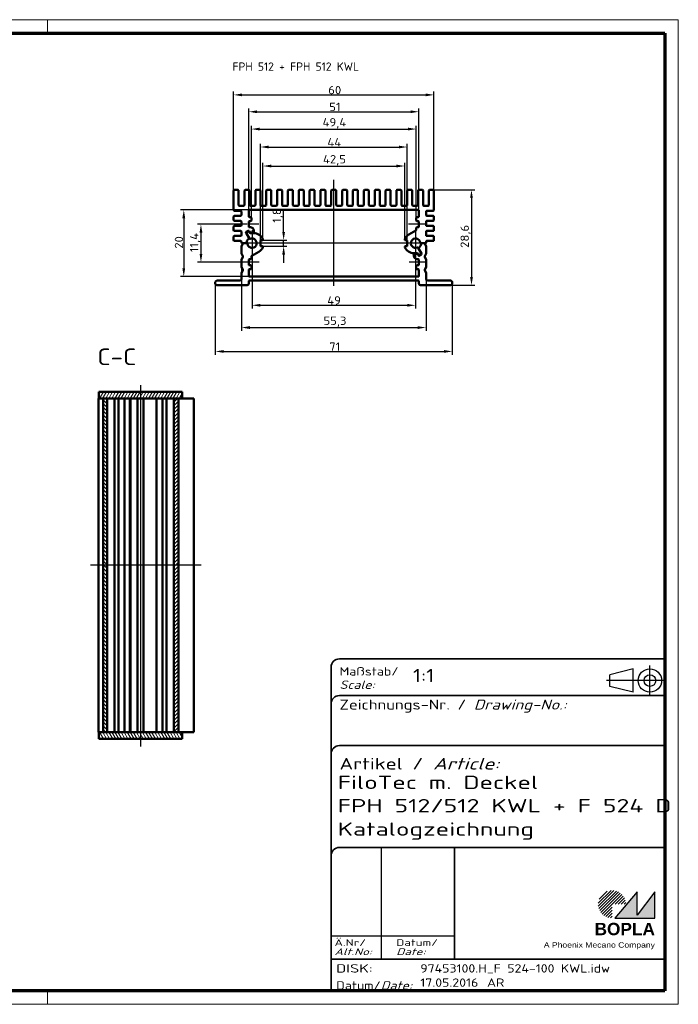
# Model space of a CAD drawing. Header units: millimetres. Extents: x 1 to 419, y 1 to 296.
# Tile 7 of 7: x 222 to 419, y 1 to 296. Entities that reach past the tile are written whole.
import ezdxf
from ezdxf.enums import TextEntityAlignment as Align

# ---------------------------------------------------------------- set-up
doc = ezdxf.new("R2010")
doc.units = ezdxf.units.MM
for name, pattern in [('ACAD_ISO04W100', [30, 24, -3, 0, -3]), ('CHAIN', [0.3543, 0.2362, -0.0295, 0.0591, -0.0295]), ('DASH_DOT', [0.37, 0.24, -0.06, 0.01, -0.06]), ('DASHED', [0.2067, 0.1654, -0.0413])]:
    doc.linetypes.add(name, pattern=pattern)
doc.layers.get('0').update_dxf_attribs({"lineweight": 25})
for name, color, linetype, lineweight in [('Bemaßung (ISO)', 1, 'Continuous', 25), ('Mittellinie (ISO)', 1, 'DASH_DOT', 25), ('Mittelpunktmarkierung (ISO)', 1, 'DASH_DOT', 25), ('Schraffur (ISO)', 1, 'Continuous', 18), ('Sichtbar (ISO)', 7, 'Continuous', 50), ('Sichtbar schmal (ISO)', 1, 'Continuous', 25), ('Symbol (ISO)', 1, 'Continuous', 25), ('Titel (ISO)', 5, 'Continuous', 50), ('Verdeckt (ISO)', 5, 'DASHED', 35)]:
    doc.layers.add(name, color=color, linetype=linetype, lineweight=lineweight)
doc.styles.add('2_5', font='isocpeur.ttf', dxfattribs={"width": 1.1})
doc.styles.add('5', font='isocpeur.ttf', dxfattribs={"width": 1.1})
doc.styles.add('Notiztext (DIN)', font='isocpeur.ttf', dxfattribs={"width": 1.1})
doc.styles.get("Standard").update_dxf_attribs({"font": 'isocpeur.ttf', "width": 1.1})
doc.styles.add('Textstil142', font='isocpeur.ttf', dxfattribs={"width": 1.4})
doc.styles.add('Textstil143', font='isocpeur.ttf', dxfattribs={"width": 1.4})
doc.styles.add('Textstil144', font='isocpeur.ttf', dxfattribs={"width": 1.4})
doc.styles.add('Textstil242', font='isocpeur.ttf', dxfattribs={"width": 1.2})
doc.styles.add('Textstil243', font='isocpeur.ttf', dxfattribs={"width": 1.4})
doc.styles.add('Textstil248', font='isocpeui.ttf', dxfattribs={"width": 1.2})
doc.styles.add('Textstil249', font='isocpeui.ttf', dxfattribs={"width": 1.4})
doc.styles.add('Textstil68', font='isocpeur.ttf', dxfattribs={"width": 1.2})
doc.dimstyles.new('Standard (DIN)', dxfattribs={"dimtxt": 2.5, "dimasz": 2.5, "dimexe": 1, "dimexo": 0, "dimgap": 0.2, "dimtad": 1, "dimdec": 6, "dimrnd": 1e-08, "dimtxsty": '2_5', "dimcen": 0.09, "dimdle": 7, "dimclrd": 256, "dimclre": 256, "dimclrt": 5, "dimadec": 6, "dimazin": 2, "dimtfac": 0.72, "dimtmove": 0, "dimatfit": 3, "dimfxl": 1, "dimtolj": 1, "dimlwd": -1, "dimlwe": -1, "dimarcsym": 0})

# ---------------------------------------------------------------- blocks, each defined once
blk = doc.blocks.new('Ränder Bopla-A3-Rahmen')
at = {"color": 1, "linetype": 'Continuous', "lineweight": 18}
for p, q in [((1, 296), (419, 296)), ((230, 296), (230, 292)), ((419, 296), (419, 1)), ((230, 5), (230, 1)), ((419, 1), (1, 1))]:
    blk.add_line(p, q, dxfattribs=at)
at = {"color": 3, "linetype": 'Continuous', "lineweight": 70}
for p, q in [((20, 292), (415, 292)), ((415, 292), (415, 5)), ((415, 5), (20, 5))]:
    blk.add_line(p, q, dxfattribs=at)
blk = doc.blocks.new('*D12')
at = {"layer": 'Bemaßung (ISO)'}
for p, q in [((300.76, 232.43), (300.76, 239.04)), ((294.34, 229.93), (301.76, 229.93)), ((294.34, 228.13), (301.76, 228.13)), ((300.76, 228.13), (300.76, 229.93)), ((300.76, 225.63), (300.76, 223.13))]:
    blk.add_line(p, q, dxfattribs=at)
for points in [[(300.35, 232.43), (301.18, 232.43), (300.76, 229.93)], [(300.35, 225.63), (301.18, 225.63), (300.76, 228.13)]]:
    blk.add_solid(points, dxfattribs=at)
at = {"layer": 'Defpoints', "color": 0}
for p in [(294.34, 229.93), (294.34, 228.13), (300.76, 228.13)]:
    blk.add_point(p, dxfattribs=at)
at = {"layer": 'Bemaßung (ISO)', "color": 5, "insert": (300.56, 235.13), "char_height": 2.5, "attachment_point": 7, "rotation": 90, "style": '2_5'}
blk.add_mtext('\\A1;1,8', dxfattribs=at)
blk = doc.blocks.new('*D13')
at = {"layer": 'Bemaßung (ISO)'}
for p, q in [((287.99, 234.73), (274.99, 234.73)), ((275.99, 232.23), (275.99, 225.83)), ((287.99, 223.33), (274.99, 223.33))]:
    blk.add_line(p, q, dxfattribs=at)
for points in [[(275.58, 232.23), (276.41, 232.23), (275.99, 234.73)], [(275.58, 225.83), (276.41, 225.83), (275.99, 223.33)]]:
    blk.add_solid(points, dxfattribs=at)
at = {"layer": 'Defpoints', "color": 0}
for p in [(287.99, 234.73), (275.99, 223.33), (287.99, 223.33)]:
    blk.add_point(p, dxfattribs=at)
at = {"layer": 'Bemaßung (ISO)', "color": 5, "insert": (275.79, 226.35), "char_height": 2.5, "attachment_point": 7, "rotation": 90, "style": '2_5'}
blk.add_mtext('\\A1;11,4', dxfattribs=at)
blk = doc.blocks.new('*D14')
at = {"layer": 'Bemaßung (ISO)'}
for p, q in [((290.49, 239.03), (269.85, 239.03)), ((270.85, 236.53), (270.85, 221.53)), ((290.49, 219.03), (269.85, 219.03))]:
    blk.add_line(p, q, dxfattribs=at)
for points in [[(270.43, 236.53), (271.27, 236.53), (270.85, 239.03)], [(270.43, 221.53), (271.27, 221.53), (270.85, 219.03)]]:
    blk.add_solid(points, dxfattribs=at)
at = {"layer": 'Defpoints', "color": 0}
for p in [(290.49, 239.03), (270.85, 219.03), (290.49, 219.03)]:
    blk.add_point(p, dxfattribs=at)
at = {"layer": 'Bemaßung (ISO)', "color": 5, "insert": (270.65, 227.38), "char_height": 2.5, "attachment_point": 7, "rotation": 90, "style": '2_5'}
blk.add_mtext('\\A1;20', dxfattribs=at)
blk = doc.blocks.new('*D15')
at = {"layer": 'Bemaßung (ISO)'}
for p, q in [((345.59, 245.03), (358.04, 245.03)), ((357.04, 242.53), (357.04, 218.93)), ((341.79, 216.43), (358.04, 216.43))]:
    blk.add_line(p, q, dxfattribs=at)
for points in [[(356.63, 242.53), (357.46, 242.53), (357.04, 245.03)], [(356.63, 218.93), (357.46, 218.93), (357.04, 216.43)]]:
    blk.add_solid(points, dxfattribs=at)
at = {"layer": 'Defpoints', "color": 0}
for p in [(345.59, 245.03), (341.79, 216.43), (357.04, 216.43)]:
    blk.add_point(p, dxfattribs=at)
at = {"layer": 'Bemaßung (ISO)', "color": 5, "insert": (356.84, 227.64), "char_height": 2.5, "attachment_point": 7, "rotation": 90, "style": '2_5'}
blk.add_mtext('\\A1;28,6', dxfattribs=at)
blk = doc.blocks.new('*D16')
at = {"layer": 'Bemaßung (ISO)'}
for p, q in [((291.29, 225.13), (291.29, 209.43)), ((340.29, 225.13), (340.29, 209.43)), ((293.79, 210.43), (337.79, 210.43))]:
    blk.add_line(p, q, dxfattribs=at)
for points in [[(293.79, 210.85), (293.79, 210.02), (291.29, 210.43)], [(337.79, 210.85), (337.79, 210.02), (340.29, 210.43)]]:
    blk.add_solid(points, dxfattribs=at)
at = {"layer": 'Defpoints', "color": 0}
for p in [(291.29, 225.13), (340.29, 225.13), (340.29, 210.43)]:
    blk.add_point(p, dxfattribs=at)
at = {"layer": 'Bemaßung (ISO)', "color": 5, "insert": (313.82, 210.63), "char_height": 2.5, "attachment_point": 7, "style": '2_5'}
blk.add_mtext('\\A1;49', dxfattribs=at)
blk = doc.blocks.new('*D17')
at = {"layer": 'Bemaßung (ISO)'}
for p, q in [((288.14, 223.16), (288.14, 202.76)), ((343.44, 218.33), (343.44, 202.76)), ((290.64, 203.76), (340.94, 203.76))]:
    blk.add_line(p, q, dxfattribs=at)
for points in [[(290.64, 204.18), (290.64, 203.34), (288.14, 203.76)], [(340.94, 204.18), (340.94, 203.34), (343.44, 203.76)]]:
    blk.add_solid(points, dxfattribs=at)
at = {"layer": 'Defpoints', "color": 0}
for p in [(288.14, 223.16), (343.44, 218.33), (343.44, 203.76)]:
    blk.add_point(p, dxfattribs=at)
at = {"layer": 'Bemaßung (ISO)', "color": 5, "insert": (312.7, 203.96), "char_height": 2.5, "attachment_point": 7, "style": '2_5'}
blk.add_mtext('\\A1;55,3', dxfattribs=at)
blk = doc.blocks.new('*D18')
at = {"layer": 'Bemaßung (ISO)'}
for p, q in [((293.79, 229.73), (293.79, 258.85)), ((296.29, 257.85), (335.29, 257.85)), ((337.79, 229.73), (337.79, 258.85))]:
    blk.add_line(p, q, dxfattribs=at)
for points in [[(296.29, 258.27), (296.29, 257.44), (293.79, 257.85)], [(335.29, 258.27), (335.29, 257.44), (337.79, 257.85)]]:
    blk.add_solid(points, dxfattribs=at)
at = {"layer": 'Defpoints', "color": 0}
for p in [(337.79, 257.85), (293.79, 229.73), (337.79, 229.73)]:
    blk.add_point(p, dxfattribs=at)
at = {"layer": 'Bemaßung (ISO)', "color": 5, "insert": (313.87, 258.05), "char_height": 2.5, "attachment_point": 7, "style": '2_5'}
blk.add_mtext('\\A1;44', dxfattribs=at)
blk = doc.blocks.new('*D19')
at = {"layer": 'Bemaßung (ISO)'}
for p, q in [((294.54, 230.19), (294.54, 253.16)), ((297.04, 252.16), (334.54, 252.16)), ((337.04, 230.19), (337.04, 253.16))]:
    blk.add_line(p, q, dxfattribs=at)
for points in [[(297.04, 252.57), (297.04, 251.74), (294.54, 252.16)], [(334.54, 252.57), (334.54, 251.74), (337.04, 252.16)]]:
    blk.add_solid(points, dxfattribs=at)
at = {"layer": 'Defpoints', "color": 0}
for p in [(337.04, 252.16), (294.54, 230.19), (337.04, 230.19)]:
    blk.add_point(p, dxfattribs=at)
at = {"layer": 'Bemaßung (ISO)', "color": 5, "insert": (312.56, 252.36), "char_height": 2.5, "attachment_point": 7, "style": '2_5'}
blk.add_mtext('\\A1;42,5', dxfattribs=at)
blk = doc.blocks.new('*D20')
at = {"layer": 'Bemaßung (ISO)'}
for p, q in [((291.09, 236.63), (291.09, 264.23)), ((293.59, 263.23), (337.99, 263.23)), ((340.49, 236.63), (340.49, 264.23))]:
    blk.add_line(p, q, dxfattribs=at)
for points in [[(293.59, 263.65), (293.59, 262.81), (291.09, 263.23)], [(337.99, 263.65), (337.99, 262.81), (340.49, 263.23)]]:
    blk.add_solid(points, dxfattribs=at)
at = {"layer": 'Defpoints', "color": 0}
for p in [(340.49, 263.23), (291.09, 236.63), (340.49, 236.63)]:
    blk.add_point(p, dxfattribs=at)
at = {"layer": 'Bemaßung (ISO)', "color": 5, "insert": (312.42, 263.43), "char_height": 2.5, "attachment_point": 7, "style": '2_5'}
blk.add_mtext('\\A1;49,4', dxfattribs=at)
blk = doc.blocks.new('*D21')
at = {"layer": 'Bemaßung (ISO)'}
for p, q in [((290.29, 238.83), (290.29, 269.42)), ((341.29, 238.83), (341.29, 269.42)), ((292.79, 268.42), (338.79, 268.42))]:
    blk.add_line(p, q, dxfattribs=at)
for points in [[(292.79, 268.83), (292.79, 268), (290.29, 268.42)], [(338.79, 268.83), (338.79, 268), (341.29, 268.42)]]:
    blk.add_solid(points, dxfattribs=at)
at = {"layer": 'Defpoints', "color": 0}
for p in [(341.29, 268.42), (290.29, 238.83), (341.29, 238.83)]:
    blk.add_point(p, dxfattribs=at)
at = {"layer": 'Bemaßung (ISO)', "color": 5, "insert": (314.42, 268.62), "char_height": 2.5, "attachment_point": 7, "style": '2_5'}
blk.add_mtext('\\A1;51', dxfattribs=at)
blk = doc.blocks.new('Schriftfelder Katalogzeichnung')
at = {"layer": 'Schraffur (ISO)'}
h = blk.add_hatch(dxfattribs=at)
h.set_pattern_fill('ANSI31', color=1, scale=5.08, style=0)
h.set_pattern_definition([(45, (0, 0), (-0.4490128, 0.4490128), [])])
edge = h.paths.add_edge_path()
edge.add_line((395.78, 37.31), (391.63, 37.31))
edge.add_line((391.63, 37.31), (391.63, 33.16))
edge.add_arc((391.63, 37.31), 4.15, 0, 270, ccw=False)
blk.add_hatch(color=7, dxfattribs=at).paths.add_polyline_path([(392.48, 33.16), (404.48, 33.16), (404.48, 40.96), (399.18, 34.06), (399.18, 40.96)])
at = {"color": 5, "linetype": 'Continuous'}
for p, q in [((397.98, 107.81), (390.98, 106.06)), ((397.98, 100.81), (397.98, 107.81)), ((390.98, 102.56), (390.98, 106.06)), ((397.98, 100.81), (390.98, 102.56))]:
    blk.add_line(p, q, dxfattribs=at)
at = {"color": 1, "linetype": 'ACAD_ISO04W100'}
for p, q in [((402.98, 99.81), (402.98, 108.81)), ((407.48, 104.31), (389.98, 104.31))]:
    blk.add_line(p, q, dxfattribs=at)
at = {"color": 1, "linetype": 'Continuous', "lineweight": 25}
for p, q in [((322.48, 54.31), (322.48, 20.81)), ((307.48, 27.81), (344.48, 27.81))]:
    blk.add_line(p, q, dxfattribs=at)
at = {"color": 7, "linetype": 'Continuous'}
for p, q in [((399.18, 40.96), (392.48, 33.16)), ((404.48, 40.96), (399.18, 34.06)), ((399.18, 34.06), (399.18, 40.96)), ((404.48, 33.16), (404.48, 40.96)), ((392.48, 33.16), (404.48, 33.16))]:
    blk.add_line(p, q, dxfattribs=at)
at = {"color": 5, "linetype": 'Continuous'}
for radius in [3.5, 1.75]:
    blk.add_circle((402.98, 104.31), radius, dxfattribs=at)
at = {"layer": 'Titel (ISO)', "lineweight": 18}
for p, q in [((410.48, 7.31), (411.48, 7.31)), ((411.48, 7.31), (411.48, 8.31))]:
    blk.add_line(p, q, dxfattribs=at)
at = {"layer": 'Verdeckt (ISO)', "color": 5, "linetype": 'Continuous', "lineweight": 35}
for p, q in [((407.48, 110.81), (309.98, 110.81)), ((307.48, 108.31), (307.48, 11.31)), ((407.48, 99.81), (309.98, 99.81)), ((407.48, 84.81), (309.98, 84.81)), ((407.48, 54.31), (309.98, 54.31)), ((407.48, 20.81), (307.48, 20.81))]:
    blk.add_line(p, q, dxfattribs=at)
at = {"layer": 'Verdeckt (ISO)', "color": 5, "linetype": 'Continuous'}
blk.add_line((344.48, 54.31), (344.48, 20.81), dxfattribs=at)
at = {"layer": 'Verdeckt (ISO)', "color": 5, "linetype": 'Continuous', "lineweight": 35}
for centre in [(309.98, 108.31), (309.98, 97.31), (309.98, 82.31), (309.98, 51.81)]:
    blk.add_arc(centre, 2.5, 90, 180, dxfattribs=at)
at = {"color": 5, "style": 'Textstil142', "width": 1.4}
blk.add_text('DISK:', height=2.5, dxfattribs=at).set_placement((308.98, 16.81))
at = {"color": 7, "insert": (309.98, 77.64), "char_height": 3.5, "attachment_point": 7}
blk.add_mtext('\\fISOCPEUR|b0|i0;\\W1.30;\\H3.5000;Artikel / \\fISOCPEUR|b0|i1;\\W1.30;\\H3.5000;Article:', dxfattribs=at)
at = {"color": 5, "insert": (308.98, 11.72), "char_height": 2.5, "attachment_point": 7}
blk.add_mtext('\\fISOCPEUR|b0|i0;\\W1.20;\\H2.5000;Datum/\\fISOCPEUR|b0|i1;\\W1.20;\\H2.5000;Date:', dxfattribs=at)
at = {"color": 5, "style": 'Textstil68', "width": 1.2}
for tag, p in [('DATEINAME_001', (334.18, 16.81)), ('ERSTELLUNGSDATUM_001', (334.18, 12.56)), ('50-Namenskürzel_001', (354.18, 12.56))]:
    blk.add_attdef(tag, p, '', height=2.5, dxfattribs=at)
at = {"layer": 'Sichtbar schmal (ISO)', "color": 1}
for s, height, style, width, p in [('Maßstab/', 2.5, 'Textstil68', 1.2, (309.98, 105.81)), ('Scale:', 2.5, 'Textstil248', 1.2, (309.98, 101.81)), ('Ä.Nr/', 2, 'Textstil144', 1.4, (308.48, 24.81)), ('Datum/', 2, 'Textstil144', 1.4, (326.98, 24.81)), ('Alt.No:', 2, 'Textstil249', 1.4, (308.48, 22.06)), ('Date:', 2, 'Textstil249', 1.4, (326.98, 22.06))]:
    blk.add_text(s, height=height, dxfattribs=dict(at, style=style, width=width)).set_placement(p)
at = {"layer": 'Sichtbar schmal (ISO)', "color": 1, "insert": (309.98, 94.71), "char_height": 3, "attachment_point": 7}
blk.add_mtext('\\fISOCPEUR|b0|i0;\\W1.20;\\H3.0000;Zeichnungs-Nr. / \\fISOCPEUR|b0|i1;\\W1.20;\\H3.0000;Drawing-No.:', dxfattribs=at)
at = {"layer": 'Sichtbar schmal (ISO)', "color": 1, "style": 'Textstil144', "width": 1.4}
for tag, p in [('19-Ä-Nr._-10-', (309.48, 53.56)), ('19-Datum_-10-', (324.48, 53.56)), ('18-Ä-Nr._-9-', (309.48, 51.06)), ('18-Datum_-9-', (324.48, 51.06)), ('17-Ä-Nr._-8-', (309.48, 48.56)), ('17-Datum_-8-', (324.48, 48.56)), ('16-Ä-Nr._-7-', (309.48, 46.06)), ('16-Datum_-7-', (324.48, 46.06)), ('15-Ä-Nr._-6-', (309.48, 43.56)), ('14-Ä-Nr._-5-', (309.48, 41.06)), ('15-Datum_-6-', (324.48, 43.56)), ('13-Ä-Nr._-4-', (309.48, 38.56)), ('14-Datum_-5-', (324.48, 41.06)), ('13-Datum_-4-', (324.48, 38.56)), ('12-Ä-Nr._-3-', (309.48, 36.06)), ('12-Datum_-3-', (324.48, 36.06)), ('11-Ä-Nr._-2-', (309.48, 33.56)), ('11-Datum_-2-', (324.48, 33.56)), ('10-Ä-Nr._-1-', (309.48, 31.06)), ('10-Datum_-1-', (324.48, 31.06))]:
    blk.add_attdef(tag, text='', height=2, dxfattribs=at).set_placement(p, align=Align.TOP_LEFT)
at = {"layer": 'Titel (ISO)', "color": 7, "insert": (404.48, 27.96), "char_height": 3.7, "width": 19.8847, "attachment_point": 9, "style": 'Notiztext (DIN)'}
blk.add_mtext('\\fArial|b1|i0;\\H3.7000;BOPLA', dxfattribs=at)
at = {"layer": 'Titel (ISO)', "color": 5, "insert": (404.48, 23.81), "char_height": 1.6, "width": 34.8824, "attachment_point": 9, "style": 'Notiztext (DIN)'}
blk.add_mtext('\\fArial|b0|i0;\\W1.15;\\H1.6000;A Phoenix Mecano Company', dxfattribs=at)
at = {"layer": 'Titel (ISO)', "color": 7}
for tag, p, height, style, width in [('02-Maßstab_001', (332, 103.81), 4, 'Textstil242', 1.2), ('07-Artikel-Modell_001', (309.43, 71.81), 3.98, 'Textstil243', 1.4), ('08-Artikel-Benennung_001', (309.42, 64.81), 4, 'Textstil143', 1.4), ('09-Artikel-Benennung_(2.Zeile)_001', (309.43, 57.81), 3.98, 'Textstil243', 1.4)]:
    blk.add_attdef(tag, p, '', height=height, dxfattribs=dict(at, style=style, width=width))
at = {"layer": 'Titel (ISO)', "color": 7, "style": 'Textstil143', "width": 1.4}
blk.add_attdef('03-Zchn.Nr.', text='', height=4, dxfattribs=at).set_placement((332.48, 92.31), align=Align.TOP_LEFT)
blk = doc.blocks.new('*D23')
at = {"layer": 'Bemaßung (ISO)'}
for p, q in [((285.79, 244.83), (285.79, 274.47)), ((345.79, 244.83), (345.79, 274.47)), ((288.29, 273.47), (343.29, 273.47))]:
    blk.add_line(p, q, dxfattribs=at)
for points in [[(288.29, 273.89), (288.29, 273.05), (285.79, 273.47)], [(343.29, 273.89), (343.29, 273.05), (345.79, 273.47)]]:
    blk.add_solid(points, dxfattribs=at)
at = {"layer": 'Defpoints', "color": 0}
for p in [(345.79, 273.47), (285.79, 244.83), (345.79, 244.83)]:
    blk.add_point(p, dxfattribs=at)
at = {"layer": 'Bemaßung (ISO)', "color": 5, "insert": (314.14, 273.67), "char_height": 2.5, "attachment_point": 7, "style": '2_5'}
blk.add_mtext('\\A1;60', dxfattribs=at)
blk = doc.blocks.new('*D27')
at = {"layer": 'Bemaßung (ISO)'}
for p, q in [((280.29, 216.93), (280.29, 195.6)), ((351.29, 216.93), (351.29, 195.6)), ((282.79, 196.6), (348.79, 196.6))]:
    blk.add_line(p, q, dxfattribs=at)
for points in [[(282.79, 197.02), (282.79, 196.19), (280.29, 196.6)], [(348.79, 197.02), (348.79, 196.19), (351.29, 196.6)]]:
    blk.add_solid(points, dxfattribs=at)
at = {"layer": 'Defpoints', "color": 0}
for p in [(280.29, 216.93), (351.29, 216.93), (351.29, 196.6)]:
    blk.add_point(p, dxfattribs=at)
at = {"layer": 'Bemaßung (ISO)', "color": 5, "insert": (314.42, 196.8), "char_height": 2.5, "attachment_point": 7, "style": '2_5'}
blk.add_mtext('\\A1;71', dxfattribs=at)

msp = doc.modelspace()

# ---------------------------------------------------------------- hatches: boundary and pattern name
at = {"layer": 'Schraffur (ISO)'}
h = msp.add_hatch(dxfattribs=at)
h.set_pattern_fill('ANSI31', color=256, scale=6.35, angle=14.999977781, style=0)
h.set_pattern_definition([(59.99998, (0, 0), (-0.6874075, 0.3968753), [])])
h.paths.add_polyline_path([(245.4193982, 182.5385495), (246.6693982, 182.5385495), (247.8693982, 182.5385495), (267.8693982, 182.5385495), (269.2693982, 182.5385495), (270.3193982, 182.5385495), (270.3193982, 184.5385495), (245.4193982, 184.5385495)])
h = msp.add_hatch(dxfattribs=at)
h.set_pattern_fill('ANSI31', color=256, scale=6.35, angle=90.000210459, style=0)
h.set_pattern_definition([(135.0002, (0, 0), (-0.561264, -0.561268), [])])
h.paths.add_polyline_path([(247.8693982, 182.5385495), (246.6693982, 182.5385495), (246.6693982, 82.5385495), (247.8693982, 82.5385495)])
h = msp.add_hatch(dxfattribs=at)
h.set_pattern_fill('ANSI31', color=256, scale=6.35, style=0)
h.set_pattern_definition([(45, (0, 0), (-0.561266, 0.561266), [])])
h.paths.add_polyline_path([(267.8693982, 82.5385495), (269.2693982, 82.5385495), (269.2693982, 182.5385495), (267.8693982, 182.5385495)])
h = msp.add_hatch(dxfattribs=at)
h.set_pattern_fill('ANSI31', color=256, scale=6.35, angle=75.000175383, style=0)
h.set_pattern_definition([(120.00018, (0, 0), (-0.6874064, -0.396877), [])])
h.paths.add_polyline_path([(270.3193982, 82.5385495), (269.2693982, 82.5385495), (267.8693982, 82.5385495), (247.8693982, 82.5385495), (246.6693982, 82.5385495), (245.4193982, 82.5385495), (245.4193982, 80.5385495), (270.3193982, 80.5385495)])

# ---------------------------------------------------------------- linework, layer by layer
at = {"layer": 'Mittellinie (ISO)', "linetype": 'CHAIN'}
for p, q in [((315.7921617, 216.2279762), (315.7921617, 248.060668)), ((293.3421617, 234.729151), (287.9921617, 234.729151)), ((343.5921617, 234.729151), (338.1921617, 234.729151)), ((343.4671617, 229.029151), (288.1171617, 229.029151)), ((293.3921617, 223.329151), (287.9921617, 223.329151)), ((343.5921617, 223.329151), (338.2421617, 223.329151)), ((257.8693982, 186.4581719), (257.8693982, 78.1971989)), ((276.0733276, 132.5385495), (242.9193982, 132.5385495))]:
    msp.add_line(p, q, dxfattribs=at)
at = {"layer": 'Mittelpunktmarkierung (ISO)', "linetype": 'CHAIN'}
for p, q in [((291.2921617, 232.929151), (291.2921617, 225.129151)), ((340.2921617, 232.929151), (340.2921617, 225.129151)), ((295.1921617, 229.029151), (288.7921617, 229.029151)), ((342.7921617, 229.029151), (336.3921617, 229.029151))]:
    msp.add_line(p, q, dxfattribs=at)
at = {"layer": 'Sichtbar (ISO)'}
for p, q in [((287.0921617, 245.029151), (285.9921617, 245.029151)), ((290.3421617, 245.029151), (289.2421617, 245.029151)), ((293.5921617, 245.029151), (292.4921617, 245.029151)), ((296.8421617, 245.029151), (295.7421617, 245.029151)), ((300.0921617, 245.029151), (298.9921617, 245.029151)), ((303.3421617, 245.029151), (302.2421617, 245.029151)), ((306.5921617, 245.029151), (305.4921617, 245.029151)), ((309.8421617, 245.029151), (308.7421617, 245.029151)), ((313.0921617, 245.029151), (311.9921617, 245.029151)), ((316.3421617, 245.029151), (315.2421617, 245.029151)), ((319.5921617, 245.029151), (318.4921617, 245.029151)), ((322.8421617, 245.029151), (321.7421617, 245.029151)), ((326.0921617, 245.029151), (324.9921617, 245.029151)), ((329.3421617, 245.029151), (328.2421617, 245.029151)), ((332.5921617, 245.029151), (331.4921617, 245.029151)), ((335.8421617, 245.029151), (334.7421617, 245.029151)), ((339.0921617, 245.029151), (337.9921617, 245.029151)), ((342.3421617, 245.029151), (341.2421617, 245.029151)), ((344.4921617, 245.029151), (345.5921617, 245.029151)), ((285.7921617, 244.829151), (285.7921617, 238.929151)), ((287.2921617, 240.429151), (287.2921617, 244.829151)), ((289.0421617, 244.829151), (289.0421617, 240.429151)), ((290.5421617, 240.429151), (290.5421617, 244.829151)), ((292.2921617, 244.829151), (292.2921617, 240.429151)), ((293.7921617, 240.429151), (293.7921617, 244.829151)), ((295.5421617, 244.829151), (295.5421617, 240.429151)), ((297.0421617, 240.429151), (297.0421617, 244.829151)), ((298.7921617, 244.829151), (298.7921617, 240.429151)), ((300.2921617, 240.429151), (300.2921617, 244.829151)), ((302.0421617, 244.829151), (302.0421617, 240.429151)), ((303.5421617, 240.429151), (303.5421617, 244.829151)), ((305.2921617, 244.829151), (305.2921617, 240.429151)), ((306.7921617, 240.429151), (306.7921617, 244.829151)), ((308.5421617, 244.829151), (308.5421617, 240.429151)), ((310.0421617, 240.429151), (310.0421617, 244.829151)), ((311.7921617, 244.829151), (311.7921617, 240.429151)), ((313.2921617, 240.429151), (313.2921617, 244.829151)), ((315.0421617, 244.829151), (315.0421617, 240.429151)), ((316.5421617, 240.429151), (316.5421617, 244.829151)), ((318.2921617, 244.829151), (318.2921617, 240.429151)), ((319.7921617, 240.429151), (319.7921617, 244.829151)), ((321.5421617, 244.829151), (321.5421617, 240.429151)), ((323.0421617, 240.429151), (323.0421617, 244.829151)), ((324.7921617, 244.829151), (324.7921617, 240.429151)), ((326.2921617, 240.429151), (326.2921617, 244.829151)), ((328.0421617, 244.829151), (328.0421617, 240.429151)), ((329.5421617, 240.429151), (329.5421617, 244.829151)), ((331.2921617, 244.829151), (331.2921617, 240.429151)), ((332.7921617, 240.429151), (332.7921617, 244.829151)), ((334.5421617, 244.829151), (334.5421617, 240.429151)), ((336.0421617, 240.429151), (336.0421617, 244.829151)), ((337.7921617, 244.829151), (337.7921617, 240.429151)), ((339.2921617, 240.429151), (339.2921617, 244.829151)), ((341.0421617, 244.829151), (341.0421617, 240.429151)), ((342.5421617, 240.429151), (342.5421617, 244.829151)), ((344.2921617, 240.429151), (344.2921617, 244.829151)), ((345.7921617, 244.829151), (345.7921617, 238.929151)), ((287.4921617, 240.229151), (288.8421617, 240.229151)), ((341.0921617, 239.029151), (290.4921617, 239.029151)), ((290.7421617, 240.229151), (292.0921617, 240.229151)), ((293.9921617, 240.229151), (295.3421617, 240.229151)), ((297.2421617, 240.229151), (298.5921617, 240.229151)), ((300.4921617, 240.229151), (301.8421617, 240.229151)), ((303.7421617, 240.229151), (305.0921617, 240.229151)), ((306.9921617, 240.229151), (308.3421617, 240.229151)), ((310.2421617, 240.229151), (311.5921617, 240.229151)), ((313.4921617, 240.229151), (314.8421617, 240.229151)), ((316.7421617, 240.229151), (318.0921617, 240.229151)), ((319.9921617, 240.229151), (321.3421617, 240.229151)), ((323.2421617, 240.229151), (324.5921617, 240.229151)), ((326.4921617, 240.229151), (327.8421617, 240.229151)), ((329.7421617, 240.229151), (331.0921617, 240.229151)), ((332.9921617, 240.229151), (334.3421617, 240.229151)), ((336.2421617, 240.229151), (337.5921617, 240.229151)), ((339.4921617, 240.229151), (340.8421617, 240.229151)), ((342.7421617, 240.229151), (344.0921617, 240.229151)), ((285.7921617, 237.029151), (285.7921617, 235.929151)), ((285.9921617, 238.729151), (287.9421617, 238.729151)), ((287.9421617, 237.229151), (285.9921617, 237.229151)), ((288.1421617, 237.429151), (288.1421617, 238.529151)), ((290.2921617, 238.829151), (290.2921617, 237.029151)), ((290.4921617, 236.829151), (290.8921617, 236.829151)), ((291.0921617, 236.629151), (291.0921617, 235.829151)), ((340.4921617, 235.829151), (340.4921617, 236.629151)), ((340.6921617, 236.829151), (341.0921617, 236.829151)), ((341.2921617, 237.029151), (341.2921617, 238.829151)), ((343.4421617, 238.529151), (343.4421617, 237.429151)), ((345.5921617, 238.729151), (343.6421617, 238.729151)), ((343.6421617, 237.229151), (345.5921617, 237.229151)), ((345.7921617, 237.029151), (345.7921617, 235.929151)), ((285.7921617, 234.029151), (285.7921617, 232.929151)), ((285.9921617, 235.729151), (287.9421617, 235.729151)), ((287.9421617, 234.229151), (285.9921617, 234.229151)), ((288.1421617, 234.429151), (288.1421617, 235.529151)), ((290.2921617, 235.429151), (290.2921617, 234.029151)), ((290.8921617, 235.629151), (290.4921617, 235.629151)), ((290.4921617, 233.829151), (290.7921617, 233.829151)), ((340.4921617, 233.0128678), (340.4921617, 233.629151)), ((341.0921617, 235.629151), (340.6921617, 235.629151)), ((340.6921617, 233.829151), (341.0921617, 233.829151)), ((341.2921617, 234.029151), (341.2921617, 235.429151)), ((343.4421617, 235.529151), (343.4421617, 234.429151)), ((345.5921617, 235.729151), (343.6421617, 235.729151)), ((343.6421617, 234.229151), (345.5921617, 234.229151)), ((345.7921617, 234.029151), (345.7921617, 232.929151)), ((285.7921617, 231.029151), (285.7921617, 229.929151)), ((285.9921617, 232.729151), (287.9421617, 232.729151)), ((287.9421617, 231.229151), (285.9921617, 231.229151)), ((288.1421617, 231.429151), (288.1421617, 232.529151)), ((289.4921617, 232.1468424), (290.372583, 230.621908)), ((290.1715846, 232.7700475), (289.5653668, 232.4200475)), ((290.4984363, 230.4039237), (289.5921617, 231.9736374)), ((289.6653668, 232.2468424), (290.1849821, 232.5468424)), ((290.6570764, 232.329151), (290.4447897, 232.6968424)), ((290.4581871, 232.4736374), (290.6570764, 232.129151)), ((291.5921617, 232.229151), (290.8302815, 232.229151)), ((290.8302815, 232.029151), (291.7921617, 232.029151)), ((291.7921617, 232.829151), (291.7921617, 232.429151)), ((294.5421617, 230.1856543), (294.5421617, 230.129151)), ((337.0421617, 230.129151), (337.0421617, 230.1856543)), ((338.2921617, 231.6272272), (340.3921617, 232.8396628)), ((343.4421617, 232.529151), (343.4421617, 231.429151)), ((345.5921617, 232.729151), (343.6421617, 232.729151)), ((343.6421617, 231.229151), (345.5921617, 231.229151)), ((345.7921617, 231.029151), (345.7921617, 229.929151)), ((285.9921617, 229.729151), (287.9421617, 229.729151)), ((288.1421617, 229.229151), (288.1421617, 229.529151)), ((288.1421617, 226.068027), (288.1421617, 227.9902749)), ((288.4956529, 228.9040723), (288.156725, 228.0651962)), ((289.4530043, 229.029151), (288.3421617, 229.029151)), ((288.6810897, 229.029151), (289.7047109, 229.029151)), ((293.7921617, 229.729151), (293.7921617, 228.329151)), ((294.3421617, 229.929151), (293.9921617, 229.929151)), ((293.9921617, 228.129151), (294.3421617, 228.129151)), ((294.5421617, 227.929151), (294.5421617, 227.8726476)), ((337.0421617, 227.8726476), (337.0421617, 227.929151)), ((337.5921617, 229.929151), (337.2421617, 229.929151)), ((337.2421617, 228.129151), (337.5921617, 228.129151)), ((337.7921617, 228.329151), (337.7921617, 229.729151)), ((341.0858871, 227.6543783), (341.9921617, 226.0846646)), ((342.0921617, 225.9114595), (341.2117404, 227.4363939)), ((343.2421617, 229.029151), (341.8796125, 229.029151)), ((342.1313191, 229.029151), (342.9032338, 229.029151)), ((343.4275985, 228.0651962), (343.0886706, 228.9040723)), ((343.4421617, 229.529151), (343.4421617, 229.229151)), ((343.4421617, 226.068027), (343.4421617, 227.9902749)), ((345.5921617, 229.729151), (343.6421617, 229.729151)), ((288.156725, 225.9931057), (288.5159178, 225.1040723)), ((288.5159178, 224.9542297), (288.156725, 224.0651962)), ((290.8921617, 224.229151), (290.4921617, 224.229151)), ((291.0921617, 225.0454341), (291.0921617, 224.429151)), ((293.2921617, 226.4310748), (291.1921617, 225.2186392)), ((340.7540419, 226.029151), (339.7921617, 226.029151)), ((339.7921617, 225.229151), (339.7921617, 225.629151)), ((339.9921617, 225.829151), (340.7540419, 225.829151)), ((341.0921617, 224.229151), (340.7921617, 224.229151)), ((341.1261363, 225.5846646), (340.927247, 225.929151)), ((340.927247, 225.729151), (341.1395338, 225.3614595)), ((341.9189567, 225.8114595), (341.3993414, 225.5114595)), ((341.4127389, 225.2882544), (342.0189567, 225.6382544)), ((343.0684057, 225.1040723), (343.4275985, 225.9931057)), ((343.4275985, 224.0651962), (343.0684057, 224.9542297)), ((288.1421617, 222.068027), (288.1421617, 223.9902749)), ((288.156725, 221.9931057), (288.5159178, 221.1040723)), ((290.2921617, 224.029151), (290.2921617, 222.629151)), ((290.4921617, 222.429151), (290.8921617, 222.429151)), ((291.0921617, 222.229151), (291.0921617, 221.429151)), ((340.4921617, 221.429151), (340.4921617, 222.229151)), ((340.6921617, 222.429151), (341.0921617, 222.429151)), ((341.2921617, 222.629151), (341.2921617, 224.029151)), ((343.0684057, 221.1040723), (343.4275985, 221.9931057)), ((343.4421617, 222.068027), (343.4421617, 223.9902749)), ((288.1421617, 218.329151), (288.1421617, 219.9902749)), ((288.5159178, 220.9542297), (288.156725, 220.0651962)), ((290.2921617, 221.029151), (290.2921617, 219.229151)), ((290.8921617, 221.229151), (290.4921617, 221.229151)), ((290.4921617, 219.029151), (341.0921617, 219.029151)), ((341.0921617, 221.229151), (340.6921617, 221.229151)), ((341.2921617, 219.229151), (341.2921617, 221.029151)), ((343.4275985, 220.0651962), (343.0684057, 220.9542297)), ((343.4421617, 218.329151), (343.4421617, 219.9902749)), ((280.2921617, 216.929151), (280.2921617, 217.329151)), ((280.7921617, 217.829151), (287.6421617, 217.829151)), ((289.7921617, 216.429151), (280.7921617, 216.429151)), ((290.2921617, 216.929151), (290.2921617, 217.629151)), ((341.0921617, 217.829151), (290.4921617, 217.829151)), ((341.2921617, 217.629151), (341.2921617, 216.929151)), ((341.7921617, 216.429151), (350.7921617, 216.429151)), ((350.7921617, 217.829151), (343.9421617, 217.829151)), ((351.2921617, 216.929151), (351.2921617, 217.329151)), ((270.3193982, 184.5385495), (245.4193982, 184.5385495)), ((245.4193982, 184.5385495), (245.4193982, 182.5385495)), ((270.3193982, 182.5385495), (270.3193982, 184.5385495)), ((245.2693982, 182.5385495), (245.4193982, 182.5385495)), ((245.2693982, 182.5385495), (245.2693982, 82.5385495)), ((245.4193982, 182.5385495), (270.3193982, 182.5385495)), ((247.8693982, 182.5385495), (246.6693982, 182.5385495)), ((246.6693982, 182.5385495), (246.6693982, 82.5385495)), ((247.8693982, 82.5385495), (247.8693982, 182.5385495)), ((250.0693982, 182.5385495), (250.0693982, 82.5385495)), ((251.2693982, 82.5385495), (251.2693982, 182.5385495)), ((253.0693982, 82.5385495), (253.0693982, 182.5385495)), ((254.6693982, 82.5385495), (254.6693982, 182.5385495)), ((254.8693982, 82.5385495), (254.8693982, 182.5385495)), ((256.9693982, 82.5385495), (256.9693982, 182.5385495)), ((258.7693982, 182.5385495), (258.7693982, 82.5385495)), ((262.6693982, 82.5385495), (262.6693982, 182.5385495)), ((264.4693982, 182.5385495), (264.4693982, 82.5385495)), ((265.6693982, 82.5385495), (265.6693982, 182.5385495)), ((269.2693982, 182.5385495), (267.8693982, 182.5385495)), ((267.8693982, 182.5385495), (267.8693982, 82.5385495)), ((269.2693982, 182.5385495), (269.2693982, 82.5385495)), ((273.6693982, 182.5385495), (270.3193982, 182.5385495)), ((273.6693982, 182.5385495), (273.8693982, 182.5385495)), ((273.8693982, 82.5385495), (273.8693982, 182.5385495)), ((245.4193982, 82.5385495), (245.2693982, 82.5385495)), ((270.3193982, 82.5385495), (245.4193982, 82.5385495)), ((245.4193982, 82.5385495), (245.4193982, 80.5385495)), ((245.4193982, 80.5385495), (270.3193982, 80.5385495)), ((246.6693982, 82.5385495), (247.8693982, 82.5385495)), ((267.8693982, 82.5385495), (269.2693982, 82.5385495)), ((273.6693982, 82.5385495), (270.3193982, 82.5385495)), ((270.3193982, 80.5385495), (270.3193982, 82.5385495)), ((273.8693982, 82.5385495), (273.6693982, 82.5385495))]:
    msp.add_line(p, q, dxfattribs=at)
for centre, radius, start, end in [((285.9921617, 244.829151), 0.2, 90, 180), ((287.0921617, 244.829151), 0.2, 0, 90), ((289.2421617, 244.829151), 0.2, 90, 180), ((290.3421617, 244.829151), 0.2, 0, 90), ((292.4921617, 244.829151), 0.2, 90, 180), ((293.5921617, 244.829151), 0.2, 0, 90), ((295.7421617, 244.829151), 0.2, 90, 180), ((296.8421617, 244.829151), 0.2, 0, 90), ((298.9921617, 244.829151), 0.2, 90, 180), ((300.0921617, 244.829151), 0.2, 0, 90), ((302.2421617, 244.829151), 0.2, 90, 180), ((303.3421617, 244.829151), 0.2, 0, 90), ((305.4921617, 244.829151), 0.2, 90, 180), ((306.5921617, 244.829151), 0.2, 0, 90), ((308.7421617, 244.829151), 0.2, 90, 180), ((309.8421617, 244.829151), 0.2, 0, 90), ((311.9921617, 244.829151), 0.2, 90, 180), ((313.0921617, 244.829151), 0.2, 0, 90), ((315.2421617, 244.829151), 0.2, 90, 180), ((316.3421617, 244.829151), 0.2, 0, 90), ((318.4921617, 244.829151), 0.2, 90, 180), ((319.5921617, 244.829151), 0.2, 0, 90), ((321.7421617, 244.829151), 0.2, 90, 180), ((322.8421617, 244.829151), 0.2, 0, 90), ((324.9921617, 244.829151), 0.2, 90, 180), ((326.0921617, 244.829151), 0.2, 0, 90), ((328.2421617, 244.829151), 0.2, 90, 180), ((329.3421617, 244.829151), 0.2, 0, 90), ((331.4921617, 244.829151), 0.2, 90, 180), ((332.5921617, 244.829151), 0.2, 0, 90), ((334.7421617, 244.829151), 0.2, 90, 180), ((335.8421617, 244.829151), 0.2, 0, 90), ((337.9921617, 244.829151), 0.2, 90, 180), ((339.0921617, 244.829151), 0.2, 0, 90), ((341.2421617, 244.829151), 0.2, 90, 180), ((342.3421617, 244.829151), 0.2, 0, 90), ((344.4921617, 244.829151), 0.2, 90, 180), ((345.5921617, 244.829151), 0.2, 0, 90), ((287.4921617, 240.429151), 0.2, 180, 270), ((288.8421617, 240.429151), 0.2, 270, 0), ((290.4921617, 238.829151), 0.2, 90, 180), ((290.7421617, 240.429151), 0.2, 180, 270), ((292.0921617, 240.429151), 0.2, 270, 0), ((293.9921617, 240.429151), 0.2, 180, 270), ((295.3421617, 240.429151), 0.2, 270, 0), ((297.2421617, 240.429151), 0.2, 180, 270), ((298.5921617, 240.429151), 0.2, 270, 0), ((300.4921617, 240.429151), 0.2, 180, 270), ((301.8421617, 240.429151), 0.2, 270, 0), ((303.7421617, 240.429151), 0.2, 180, 270), ((305.0921617, 240.429151), 0.2, 270, 0), ((306.9921617, 240.429151), 0.2, 180, 270), ((308.3421617, 240.429151), 0.2, 270, 0), ((310.2421617, 240.429151), 0.2, 180, 270), ((311.5921617, 240.429151), 0.2, 270, 0), ((313.4921617, 240.429151), 0.2, 180, 270), ((314.8421617, 240.429151), 0.2, 270, 0), ((316.7421617, 240.429151), 0.2, 180, 270), ((318.0921617, 240.429151), 0.2, 270, 0), ((319.9921617, 240.429151), 0.2, 180, 270), ((321.3421617, 240.429151), 0.2, 270, 0), ((323.2421617, 240.429151), 0.2, 180, 270), ((324.5921617, 240.429151), 0.2, 270, 0), ((326.4921617, 240.429151), 0.2, 180, 270), ((327.8421617, 240.429151), 0.2, 270, 0), ((329.7421617, 240.429151), 0.2, 180, 270), ((331.0921617, 240.429151), 0.2, 270, 0), ((332.9921617, 240.429151), 0.2, 180, 270), ((334.3421617, 240.429151), 0.2, 270, 0), ((336.2421617, 240.429151), 0.2, 180, 270), ((337.5921617, 240.429151), 0.2, 270, 0), ((339.4921617, 240.429151), 0.2, 180, 270), ((340.8421617, 240.429151), 0.2, 270, 0), ((341.0921617, 238.829151), 0.2, 0, 90), ((342.7421617, 240.429151), 0.2, 180, 270), ((344.0921617, 240.429151), 0.2, 270, 0), ((285.9921617, 238.929151), 0.2, 180, 270), ((285.9921617, 237.029151), 0.2, 90, 180), ((287.9421617, 238.529151), 0.2, 0, 90), ((287.9421617, 237.429151), 0.2, 270, 0), ((290.4921617, 237.029151), 0.2, 180, 270), ((290.8921617, 236.629151), 0.2, 0, 90), ((340.6921617, 236.629151), 0.2, 90, 180), ((341.0921617, 237.029151), 0.2, 270, 0), ((343.6421617, 238.529151), 0.2, 90, 180), ((343.6421617, 237.429151), 0.2, 180, 270), ((345.5921617, 238.929151), 0.2, 270, 0), ((345.5921617, 237.029151), 0.2, 0, 90), ((285.9921617, 235.929151), 0.2, 180, 270), ((285.9921617, 234.029151), 0.2, 90, 180), ((287.9421617, 235.529151), 0.2, 0, 90), ((287.9421617, 234.429151), 0.2, 270, 0), ((290.4921617, 235.429151), 0.2, 90, 180), ((290.4921617, 234.029151), 0.2, 180, 270), ((290.7921617, 232.829151), 1, 0, 90), ((290.8921617, 235.829151), 0.2, 270, 0), ((340.6921617, 235.829151), 0.2, 180, 270), ((340.6921617, 233.629151), 0.2, 90, 180), ((341.0921617, 235.429151), 0.2, 0, 90), ((341.0921617, 234.029151), 0.2, 270, 0), ((343.6421617, 235.529151), 0.2, 90, 180), ((343.6421617, 234.429151), 0.2, 180, 270), ((345.5921617, 235.929151), 0.2, 270, 0), ((345.5921617, 234.029151), 0.2, 0, 90), ((285.9921617, 232.929151), 0.2, 180, 270), ((285.9921617, 231.029151), 0.2, 90, 180), ((287.9421617, 232.529151), 0.2, 0, 90), ((287.9421617, 231.429151), 0.2, 270, 0), ((289.6653668, 232.2468424), 0.2, 120, 210), ((289.7653668, 232.0736374), 0.2, 120, 210), ((291.2921617, 229.029151), 1.65, 126.206267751, 173.793732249), ((291.2921617, 229.029151), 1.4, 187.180755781, 112.819244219), ((290.2715846, 232.5968424), 0.2, 30, 120), ((290.2849821, 232.3736374), 0.2, 30, 120), ((290.1993779, 230.521908), 0.2, 306.206267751, 30), ((290.6716414, 230.5039237), 0.2, 210, 292.819244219), ((290.8302815, 232.429151), 0.2, 210, 270), ((290.8302815, 232.229151), 0.2, 210, 270), ((291.5921617, 232.429151), 0.2, 270, 0), ((291.7921617, 229.029151), 3, 24.395752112, 90), ((294.3421617, 230.129151), 0.2, 270, 0), ((294.3421617, 230.1856543), 0.2, 0, 24.395752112), ((337.2421617, 230.1856543), 0.2, 155.604247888, 180), ((337.2421617, 230.129151), 0.2, 180, 270), ((339.7921617, 229.029151), 3, 120, 155.604247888), ((340.2921617, 229.029151), 1.4, 7.180755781, 292.819244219), ((340.2921617, 233.0128678), 0.2, 300, 0), ((343.6421617, 232.529151), 0.2, 90, 180), ((343.6421617, 231.429151), 0.2, 180, 270), ((345.5921617, 232.929151), 0.2, 270, 0), ((345.5921617, 231.029151), 0.2, 0, 90), ((285.9921617, 229.929151), 0.2, 180, 270), ((287.9421617, 229.529151), 0.2, 0, 90), ((288.3421617, 229.229151), 0.2, 180, 270), ((288.3421617, 227.9902749), 0.2, 158, 180), ((288.6810897, 228.829151), 0.2, 90, 158), ((289.4530043, 229.229151), 0.2, 270, 353.793732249), ((289.7047109, 228.829151), 0.2, 7.180755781, 90), ((291.7921617, 229.029151), 3, 300, 335.604247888), ((293.9921617, 229.729151), 0.2, 90, 180), ((293.9921617, 228.329151), 0.2, 180, 270), ((294.3421617, 227.929151), 0.2, 0, 90), ((294.3421617, 227.8726476), 0.2, 335.604247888, 0), ((337.2421617, 227.929151), 0.2, 90, 180), ((337.2421617, 227.8726476), 0.2, 180, 204.395752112), ((339.7921617, 229.029151), 3, 204.395752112, 270), ((337.5921617, 229.729151), 0.2, 0, 90), ((337.5921617, 228.329151), 0.2, 270, 0), ((340.912682, 227.5543783), 0.2, 30, 112.819244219), ((341.3849455, 227.5363939), 0.2, 126.206267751, 210), ((340.2921617, 229.029151), 1.65, 306.206267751, 353.793732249), ((341.8796125, 229.229151), 0.2, 187.180755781, 270), ((342.1313191, 228.829151), 0.2, 90, 173.793732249), ((342.9032338, 228.829151), 0.2, 22, 90), ((343.2421617, 229.229151), 0.2, 270, 0), ((343.2421617, 227.9902749), 0.2, 0, 22), ((343.6421617, 229.529151), 0.2, 90, 180), ((345.5921617, 229.929151), 0.2, 270, 0), ((288.3421617, 226.068027), 0.2, 180, 202), ((288.330481, 225.029151), 0.2, 338, 22), ((290.4921617, 224.029151), 0.2, 90, 180), ((290.8921617, 224.429151), 0.2, 270, 0), ((291.2921617, 225.0454341), 0.2, 120, 180), ((339.9921617, 225.629151), 0.2, 90, 180), ((340.7921617, 225.229151), 1, 180, 270), ((340.7540419, 225.829151), 0.2, 30, 90), ((340.7540419, 225.629151), 0.2, 30, 90), ((341.0921617, 224.029151), 0.2, 0, 90), ((341.2993414, 225.6846646), 0.2, 210, 300), ((341.3127389, 225.4614595), 0.2, 210, 300), ((341.8189567, 225.9846646), 0.2, 300, 30), ((341.9189567, 225.8114595), 0.2, 300, 30), ((343.2538425, 225.029151), 0.2, 158, 202), ((343.2421617, 226.068027), 0.2, 338, 0), ((288.3421617, 223.9902749), 0.2, 158, 180), ((288.3421617, 222.068027), 0.2, 180, 202), ((290.4921617, 222.629151), 0.2, 180, 270), ((290.8921617, 222.229151), 0.2, 0, 90), ((290.8921617, 221.429151), 0.2, 270, 0), ((340.6921617, 222.229151), 0.2, 90, 180), ((340.6921617, 221.429151), 0.2, 180, 270), ((341.0921617, 222.629151), 0.2, 270, 0), ((343.2421617, 223.9902749), 0.2, 0, 22), ((343.2421617, 222.068027), 0.2, 338, 0), ((287.6421617, 218.329151), 0.5, 270, 0), ((288.3421617, 219.9902749), 0.2, 158, 180), ((288.330481, 221.029151), 0.2, 338, 22), ((290.4921617, 221.029151), 0.2, 90, 180), ((290.4921617, 219.229151), 0.2, 180, 270), ((341.0921617, 221.029151), 0.2, 0, 90), ((341.0921617, 219.229151), 0.2, 270, 0), ((343.2538425, 221.029151), 0.2, 158, 202), ((343.2421617, 219.9902749), 0.2, 0, 22), ((343.9421617, 218.329151), 0.5, 180, 270), ((280.7921617, 217.329151), 0.5, 90, 180), ((280.7921617, 216.929151), 0.5, 180, 270), ((289.7921617, 216.929151), 0.5, 270, 0), ((290.4921617, 217.629151), 0.2, 90, 180), ((341.0921617, 217.629151), 0.2, 0, 90), ((341.7921617, 216.929151), 0.5, 180, 270), ((350.7921617, 217.329151), 0.5, 0, 90), ((350.7921617, 216.929151), 0.5, 270, 0)]:
    msp.add_arc(centre, radius, start, end, dxfattribs=at)

# ---------------------------------------------------------------- block references
msp.add_blockref('Ränder Bopla-A3-Rahmen', (0, 0))
msp.add_blockref('Schriftfelder Katalogzeichnung', (7.5158395, -6.3067288)).add_auto_attribs({'DATEINAME_001': '97453100.H_F 524-100 KWL.idw', 'ERSTELLUNGSDATUM_001': '17.05.2016', '07-Artikel-Modell_001': 'FiloTec m. Deckel', '50-Namenskürzel_001': 'AR', '02-Maßstab_001': '1:1', '08-Artikel-Benennung_001': 'FPH 512/512 KWL + F 524 D', '09-Artikel-Benennung_(2.Zeile)_001': 'Katalogzeichnung'})

# ---------------------------------------------------------------- texts
at = {"layer": 'Symbol (ISO)', "color": 5, "insert": (285.4477264, 283.2030778), "char_height": 2.5, "width": 40.359463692, "attachment_point": 1, "style": 'Notiztext (DIN)'}
msp.add_mtext('{\\fISOCPEUR|b0|i0;FPH 512 + FPH 512 KWL}', dxfattribs=at)
at = {"layer": 'Symbol (ISO)', "color": 3, "insert": (244.9640658, 192.4868911), "char_height": 5, "attachment_point": 7, "style": '5'}
msp.add_mtext('C-C ', dxfattribs=at)

# ---------------------------------------------------------------- dimensions: what is measured, and where the dimension line sits
at = {"layer": 'Bemaßung (ISO)'}
for base, p1, p2, angle, override, picture, middle in [((345.7921617, 273.4693272), (285.7921617, 244.829151), (345.7921617, 244.829151), 180, {"dimgap": 0.2, "dimdec": 6, "dimtol": 0, "dimlim": 0, "dimtp": 0, "dimtm": 0, "dimtdec": 2, "dimtofl": 0, "dimatfit": 1}, '*D23', (315.7921617, 273.4693272)), ((341.2921617, 268.4167741), (290.2921617, 238.829151), (341.2921617, 238.829151), 180, {"dimgap": 0.2, "dimdec": 6, "dimtol": 0, "dimlim": 0, "dimtp": 0, "dimtm": 0, "dimtdec": 2, "dimtofl": 0, "dimatfit": 1}, '*D21', (315.7921617, 268.4167741)), ((340.4921617, 263.229151), (291.0921617, 236.629151), (340.4921617, 236.629151), 180, {"dimgap": 0.2, "dimdec": 6, "dimtol": 0, "dimlim": 0, "dimtp": 0, "dimtm": 0, "dimtdec": 2, "dimtofl": 0, "dimatfit": 1}, '*D20', (315.7921617, 263.229151)), ((337.7921617, 257.8529228), (293.7921617, 229.729151), (337.7921617, 229.729151), 180, {"dimgap": 0.2, "dimdec": 6, "dimtol": 0, "dimlim": 0, "dimtp": 0, "dimtm": 0, "dimtdec": 2, "dimtofl": 0, "dimatfit": 1}, '*D18', (315.7921617, 257.8529228)), ((337.0421617, 252.1574027), (294.5421617, 230.1856543), (337.0421617, 230.1856543), 180, {"dimgap": 0.2, "dimdec": 6, "dimtol": 0, "dimlim": 0, "dimtp": 0, "dimtm": 0, "dimtdec": 2, "dimtofl": 0, "dimatfit": 1}, '*D19', (315.7921617, 252.1574027)), ((357.0421617, 216.429151), (345.5921617, 245.029151), (341.7921617, 216.429151), 90, {"dimgap": 0.2, "dimdec": 6, "dimtol": 0, "dimlim": 0, "dimtp": 0, "dimtm": 0, "dimtdec": 2, "dimtofl": 0, "dimatfit": 1}, '*D15', (357.0421617, 230.729151)), ((270.8509081, 219.029151), (290.4921617, 239.029151), (290.4921617, 219.029151), 90, {"dimgap": 0.2, "dimdec": 6, "dimtol": 0, "dimlim": 0, "dimtp": 0, "dimtm": 0, "dimtdec": 2, "dimtofl": 0, "dimatfit": 1}, '*D14', (270.8509081, 229.029151)), ((300.7631786, 228.129151), (294.3421617, 229.929151), (294.3421617, 228.129151), 90, {"dimgap": 0.2, "dimdec": 6, "dimtol": 0, "dimlim": 0, "dimtp": 0, "dimtm": 0, "dimtdec": 2, "dimtofl": 1, "dimatfit": 1}, '*D12', (300.7631786, 236.985401)), ((275.9921617, 223.329151), (287.9921617, 234.729151), (287.9921617, 223.329151), 90, {"dimgap": 0.2, "dimdec": 6, "dimtol": 0, "dimlim": 0, "dimtp": 0, "dimtm": 0, "dimtdec": 2, "dimtofl": 0, "dimatfit": 1}, '*D13', (275.9921617, 229.029151)), ((340.2921617, 210.4341348), (291.2921617, 225.129151), (340.2921617, 225.129151), 180, {"dimgap": 0.2, "dimdec": 6, "dimtol": 0, "dimlim": 0, "dimtp": 0, "dimtm": 0, "dimtdec": 2, "dimtofl": 0, "dimatfit": 1}, '*D16', (315.6082562, 210.4341348)), ((343.4421617, 203.7611175), (288.1421617, 223.1597129), (343.4421617, 218.329151), 180, {"dimgap": 0.2, "dimdec": 6, "dimtol": 0, "dimlim": 0, "dimtp": 0, "dimtm": 0, "dimtdec": 2, "dimtofl": 0, "dimatfit": 1}, '*D17', (315.7921617, 203.7611175)), ((351.2921617, 196.6023331), (280.2921617, 216.929151), (351.2921617, 216.929151), 180, {"dimgap": 0.2, "dimdec": 6, "dimtol": 0, "dimlim": 0, "dimtp": 0, "dimtm": 0, "dimtdec": 2, "dimtofl": 0, "dimatfit": 1}, '*D27', (315.7921617, 196.6023331))]:
    dim = msp.add_linear_dim(base=base, p1=p1, p2=p2, angle=angle, dimstyle='Standard (DIN)', override=override, dxfattribs=at)
    dim.commit()
    dim.dimension.update_dxf_attribs({"geometry": picture, "text_midpoint": middle, "dimtype": 160})

doc.saveas('drawing.dxf')
